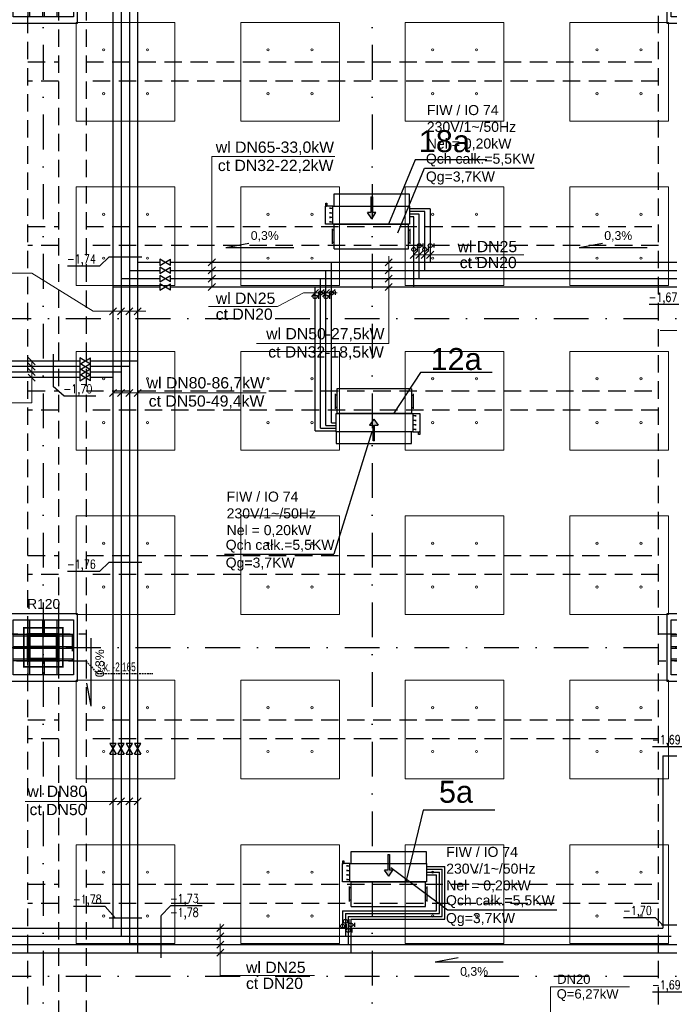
# Model space of a CAD drawing. Header units: centimetres. Extents: x -10729 to 23827, y -4437 to 19798.
# Tile 30 of 95: x 9817 to 11002, y 5549 to 7345. Entities that reach past the tile are written whole.
import ezdxf

# ---------------------------------------------------------------- set-up
doc = ezdxf.new("R2010")
doc.units = ezdxf.units.CM
for name, pattern in [('Kondygnacja  -0_5$0$HIDDEN', [9.525, 6.35, -3.175]), ('Kondygnacja  -0_5$0$HIDDEN2', [4.7625, 3.175, -1.5875]), ('Osie rzutów$0$DASHDOT2', [12.7, 6.35, -3.175, 0, -3.175])]:
    doc.linetypes.add(name, pattern=pattern)
for name, color, linetype in [('bgde_dodatki powykonawcze', 7, 'Continuous'), ('bgde_schem_opis', 2, 'Continuous'), ('KJP_ARMATURA', 2, 'Continuous'), ('KJP_CO_OPIS', 7, 'Continuous'), ('KJP_KK_OPISY MOCY klimakonwektorów', 7, 'Continuous'), ('Kondygnacja  -0_5$0$ARCH_INFO_ODPORNOŚĆ OGNIOWA', 8, 'Continuous'), ('Kondygnacja  -0_5$0$ARCH_KONSTR_POWYŻEJ RZUTU', 8, 'Kondygnacja  -0_5$0$HIDDEN'), ('Kondygnacja  -0_5$0$ARCH_KONSTR_POWYŻEJ RZUTU_IST', 8, 'Kondygnacja  -0_5$0$HIDDEN2'), ('Kondygnacja  -0_5$0$ARCH_KONSTRUKCJA_NIEWIDOCZNA', 8, 'Continuous'), ('Kondygnacja  -0_5$0$ARCH_OKŁADZINA', 8, 'Continuous'), ('Kondygnacja  -0_5$0$ARCH_SŁUPY', 8, 'Continuous'), ('Osie rzutów$0$ARCH_INFO_OSIE_IST', 8, 'Osie rzutów$0$DASHDOT2'), ('Osie rzutów$0$ARCH_INFO_OSIE_OPISY_IST', 8, 'Continuous')]:
    doc.layers.add(name, color=color, linetype=linetype)
for name, color, linetype, lineweight in [('bgde_opis ct 1', 7, 'Continuous', 20), ('bgde_rzędne wl ct', 7, 'Continuous', 25), ('bgde_urządzenia', 250, 'Continuous', 30), ('KJP_CT_kk_powrót', 250, '04_CT_KOMF_POW', 25), ('KJP_CT_kk_zasil', 250, '04_CT_KOMF_ZAS', 25), ('KJP_WL_kk zasil', 250, '04_WL_KOMF_ZAS', 25), ('KJP_WL_kk_powr', 250, '04_WL_KOMF_POW', 25), ('SU Lampy kwadratowe  -05$0$ARCH_SUFITY_PODWIESZANE', 8, 'Continuous', 9)]:
    doc.layers.add(name, color=color, linetype=linetype, lineweight=lineweight)
doc.styles.add('Arial', font='arial.ttf')
doc.styles.add('Kondygnacja  -0_5$0$Arial', font='arial.ttf')
doc.styles.add('Kondygnacja  -0_5$0$BIKTS', font='bikromsw.shx', dxfattribs={"width": 0.8})
doc.styles.add('st rom', font='Romans.shx', dxfattribs={"width": 0.8})
doc.linetypes.add('04_CT_KOMF_POW', pattern='A,100,-15,["CTKp",Standard,S=10,R=0,X=-10,Y=-5],-35', length=150)
doc.linetypes.add('04_CT_KOMF_ZAS', pattern='A,100,-15,["CTKz",Standard,S=10,R=0,X=-10,Y=-5],-35', length=150)
doc.linetypes.add('04_WL_KOMF_POW', pattern='A,100,-15,["WLKp",Standard,S=10,R=0,X=-10,Y=-5],-35', length=150)
doc.linetypes.add('04_WL_KOMF_ZAS', pattern='A,100,-15,["WLKz",Standard,S=10,R=0,X=-10,Y=-5],-35', length=150)
pattern_1 = [(45, (-1133.3117, -3177.9858), (-0.6735192, 0.6735192), [])]

# ---------------------------------------------------------------- blocks, each defined once
blk = doc.blocks.new('Osie rzutów')
at = {"layer": 'Osie rzutów$0$ARCH_INFO_OSIE_IST', "ltscale": 10}
for p, q in [((9860, 12510), (9860, 4623.26)), ((10460, 12510), (10460, 4623.26)), ((4436.04, 6800), (15156.54, 6800)), ((9860, 6170), (9860, 6230)), ((4436.04, 6200), (15156.54, 6200)), ((9890, 6200), (9830, 6200)), ((4436.04, 5600), (15156.54, 5600))]:
    blk.add_line(p, q, dxfattribs=at)
blk = doc.blocks.new('SU Lampy kwadratowe  -05$0$moduł sufitu')
at = {"layer": 'SU Lampy kwadratowe  -05$0$ARCH_SUFITY_PODWIESZANE'}
for points in [[(60, -60), (240, -60), (240, -240), (60, -240)], [(360, -60), (540, -60), (540, -240), (360, -240)], [(60, -360), (240, -360), (240, -540), (60, -540)], [(360, -360), (540, -360), (540, -540), (360, -540)]]:
    blk.add_lwpolyline(points, close=True, dxfattribs=at)
for centre in [(110, -110), (190, -110), (410, -110), (490, -110), (110, -190), (190, -190), (410, -190), (490, -190), (110, -410), (190, -410), (410, -410), (490, -410), (110, -490), (190, -490), (410, -490), (490, -490)]:
    blk.add_circle(centre, 2, dxfattribs=at)
blk = doc.blocks.new('SU Lampy kwadratowe  -05')
at = {"layer": 'SU Lampy kwadratowe  -05$0$ARCH_SUFITY_PODWIESZANE'}
for points in [[(10520, 6140), (10700, 6140), (10700, 5960), (10520, 5960)], [(10820, 6140), (11000, 6140), (11000, 5960), (10820, 5960)], [(10520, 5840), (10700, 5840), (10700, 5660), (10520, 5660)], [(10820, 5840), (11000, 5840), (11000, 5660), (10820, 5660)]]:
    blk.add_lwpolyline(points, close=True, dxfattribs=at)
for centre in [(10570, 6090), (10650, 6090), (10870, 6090), (10950, 6090), (10570, 6010), (10650, 6010), (10870, 6010), (10950, 6010), (10570, 5790), (10650, 5790), (10870, 5790), (10950, 5790), (10570, 5710), (10650, 5710), (10870, 5710), (10950, 5710)]:
    blk.add_circle(centre, 2, dxfattribs=at)
for p in [(9860, 7400), (10460, 7400), (9860, 6800), (10460, 6800), (9860, 6200)]:
    blk.add_blockref('SU Lampy kwadratowe  -05$0$moduł sufitu', p, dxfattribs=at)
blk = doc.blocks.new('Kondygnacja  -0_5$0$słup_kwadrat')
at = {"layer": 'Kondygnacja  -0_5$0$ARCH_SŁUPY', "lineweight": 40}
h = blk.add_hatch(dxfattribs=at)
h.set_pattern_fill('ANSI31', color=256, scale=0.3, style=0)
h.set_pattern_definition(pattern_1)
h.paths.add_polyline_path([(36, 34), (39, 34), (39, 84), (36, 84)])
h = blk.add_hatch(dxfattribs=at)
h.set_pattern_fill('ANSI31', color=256, scale=0.3, style=0)
h.set_pattern_definition(pattern_1)
h.paths.add_polyline_path([(89, 80), (89, 83), (39, 83), (39, 80)])
h = blk.add_hatch(dxfattribs=at)
h.set_pattern_fill('ANSI31', color=256, scale=0.3, style=0)
h.set_pattern_definition(pattern_1)
h.paths.add_polyline_path([(89, 34), (92, 34), (92, 84), (89, 84)])
h = blk.add_hatch(dxfattribs=at)
h.set_pattern_fill('ANSI31', color=256, scale=0.3, style=0)
h.set_pattern_definition(pattern_1)
h.paths.add_polyline_path([(89, 57.5), (89, 60.5), (39, 60.5), (39, 57.5)])
h = blk.add_hatch(dxfattribs=at)
h.set_pattern_fill('ANSI31', color=256, scale=0.3, style=0)
h.set_pattern_definition(pattern_1)
h.paths.add_polyline_path([(89, 35), (89, 38), (39, 38), (39, 35)])
at = {"layer": 'Kondygnacja  -0_5$0$ARCH_KONSTRUKCJA_NIEWIDOCZNA'}
blk.add_lwpolyline([(119, 109), (119, 9), (9, 9), (9, 109)], close=True, dxfattribs=at)
for points in [[(36, 109), (36, 84)], [(39, 109), (39, 84)], [(62.5, 109), (62.5, 83)], [(65.5, 109), (65.5, 83)], [(89, 109), (89, 84)], [(92, 109), (92, 84)], [(9, 83), (36, 83)], [(9, 80), (36, 80)], [(92, 83), (119, 83)], [(92, 80), (119, 80)], [(9, 60.5), (36, 60.5)], [(9, 57.5), (36, 57.5)], [(92, 60.5), (119, 60.5)], [(92, 57.5), (119, 57.5)], [(9, 38), (36, 38)], [(92, 38), (119, 38)], [(9, 35), (36, 35)], [(36, 34), (36, 9)], [(39, 34), (39, 9)], [(62.5, 35), (62.5, 9)], [(65.5, 35), (65.5, 9)], [(89, 34), (89, 9)], [(92, 35), (119, 35)], [(92, 34), (92, 9)]]:
    blk.add_lwpolyline(points, dxfattribs=at)
at = {"layer": 'Kondygnacja  -0_5$0$ARCH_OKŁADZINA'}
blk.add_lwpolyline([(2, 121), (126, 121), (126, -3), (2, -3)], close=True, dxfattribs=at)
at = {"layer": 'Kondygnacja  -0_5$0$ARCH_SŁUPY', "lineweight": 40}
for p, q in [((39, 60.5), (89, 60.5)), ((89, 57.5), (39, 57.5))]:
    blk.add_line(p, q, dxfattribs=at)
at = {"layer": 'Kondygnacja  -0_5$0$ARCH_SŁUPY', "lineweight": 50, "const_width": 3}
blk.add_lwpolyline([(28.5, 94.5), (99.5, 94.5), (99.5, 23.5), (28.5, 23.5)], close=True, dxfattribs=at)
at = {"layer": 'Kondygnacja  -0_5$0$ARCH_SŁUPY', "lineweight": 40}
for points in [[(36, 84), (39, 84), (39, 34), (36, 34)], [(89, 84), (92, 84), (92, 34), (89, 34)]]:
    blk.add_lwpolyline(points, close=True, dxfattribs=at)
for points in [[(89, 83), (39, 83)], [(39, 80), (89, 80)], [(89, 38), (39, 38)], [(39, 35), (89, 35)]]:
    blk.add_lwpolyline(points, dxfattribs=at)
blk = doc.blocks.new('Kondygnacja  -0_5$0$konstrukcja istniejąca -0.5')
at = {"layer": 'Kondygnacja  -0_5$0$ARCH_KONSTR_POWYŻEJ RZUTU_IST', "ltscale": 10}
for points in [[(9832, 6225), (9832, 7375)], [(9888, 7375), (9888, 6225)], [(9938, 7375), (9938, 6225)], [(10982, 6225), (10982, 7375)], [(9832, 7267.9), (9888, 7267.9)], [(9938, 7267.9), (10982, 7267.9)], [(9888, 7232.9), (9832, 7232.9)], [(10982, 7232.9), (9938, 7232.9)], [(9832, 6967.9), (9888, 6967.9)], [(9938, 6967.9), (10982, 6967.9)], [(9888, 6932.9), (9832, 6932.9)], [(10982, 6932.9), (9938, 6932.9)], [(9832, 6667.9), (9888, 6667.9)], [(9938, 6667.9), (10982, 6667.9)], [(9888, 6632.9), (9832, 6632.9)], [(10982, 6632.9), (9938, 6632.9)], [(9832, 6367.9), (9888, 6367.9)], [(9938, 6367.9), (10982, 6367.9)], [(9888, 6332.9), (9832, 6332.9)], [(10982, 6332.9), (9938, 6332.9)], [(9938, 6175), (9782, 6175), (9782, 6225), (9938, 6225), (9938, 6175)], [(11138, 6175), (10982, 6175), (10982, 6225), (11138, 6225), (11138, 6175)], [(9832, 5025), (9832, 6175)], [(9888, 6175), (9888, 5025)], [(9938, 6175), (9938, 5025)], [(10982, 5025), (10982, 6175)], [(9832, 6067.9), (9888, 6067.9)], [(9938, 6067.9), (10982, 6067.9)], [(9888, 6032.9), (9832, 6032.9)], [(10982, 6032.9), (9938, 6032.9)], [(9832, 5767.9), (9888, 5767.9)], [(9938, 5767.9), (10982, 5767.9)], [(9888, 5732.9), (9832, 5732.9)], [(10982, 5732.9), (9938, 5732.9)]]:
    blk.add_lwpolyline(points, dxfattribs=at)
at = {"layer": 'Kondygnacja  -0_5$0$ARCH_KONSTR_POWYŻEJ RZUTU_IST', "ltscale": 10, "elevation": 0}
blk.add_lwpolyline([(9913, 6225), (9913, 6175)], dxfattribs=at)
at = {"layer": 'Kondygnacja  -0_5$0$ARCH_KONSTR_POWYŻEJ RZUTU_IST'}
blk.add_lwpolyline([(9938, 6175), (9958.7, 6152.5), (10059.8, 6152.5)], dxfattribs=at)
at = {"layer": 'Kondygnacja  -0_5$0$ARCH_KONSTR_POWYŻEJ RZUTU_IST', "style": 'Kondygnacja  -0_5$0$BIKTS', "width": 0.7}
blk.add_text('s.k. -2,165', height=16, dxfattribs=at).set_placement((9958.7, 6156.5))

msp = doc.modelspace()

# ---------------------------------------------------------------- hatches: boundary and pattern name
at = {"layer": 'bgde_urządzenia'}
h = msp.add_hatch(color=256, dxfattribs=at)
h.paths.add_polyline_path([(10457.442, 7005.111), (10460.442, 7005.111), (10460.442, 6993.445), (10466.632, 6993.445), (10458.942, 6982.018), (10451.252, 6993.445), (10457.442, 6993.445)])
h.paths.add_polyline_path([(10457.442, 7021.779), (10460.442, 7021.779), (10460.442, 7005.111), (10457.442, 7005.111)])
h = msp.add_hatch(color=256, dxfattribs=at)
h.paths.add_polyline_path([(10464.358, 6593.417), (10461.358, 6593.417), (10461.358, 6605.083), (10455.168, 6605.083), (10462.858, 6616.511), (10470.548, 6605.083), (10464.358, 6605.083)])
h.paths.add_polyline_path([(10464.358, 6576.75), (10461.358, 6576.75), (10461.358, 6593.417), (10464.358, 6593.417)])
h = msp.add_hatch(color=256, dxfattribs=at)
h.paths.add_polyline_path([(10488.429, 5805.539), (10491.429, 5805.539), (10491.429, 5793.873), (10497.619, 5793.873), (10489.929, 5782.445), (10482.239, 5793.873), (10488.429, 5793.873)])
h.paths.add_polyline_path([(10488.429, 5822.206), (10491.429, 5822.206), (10491.429, 5805.539), (10488.429, 5805.539)])

# ---------------------------------------------------------------- linework, layer by layer
at = {"layer": 'bgde_dodatki powykonawcze'}
for p, q in [((10549.262, 6932.872), (10552.694, 6932.872)), ((10552.694, 6929.213), (10552.694, 6936.531)), ((10569.262, 6932.895), (10572.694, 6932.895)), ((10572.694, 6929.236), (10572.694, 6936.554)), ((10539.27, 6925.882), (10542.702, 6925.882)), ((10542.702, 6922.223), (10542.702, 6929.541)), ((10559.27, 6925.905), (10562.702, 6925.905)), ((10562.702, 6922.246), (10562.702, 6929.564)), ((10362.647, 6835.794), (10362.647, 6843.112)), ((10369.207, 6846.443), (10372.639, 6846.443)), ((10372.639, 6842.784), (10372.639, 6850.102)), ((10382.647, 6835.816), (10382.647, 6843.134)), ((10389.207, 6846.465), (10392.639, 6846.465)), ((10392.639, 6842.806), (10392.639, 6850.124)), ((10359.215, 6839.453), (10362.647, 6839.453)), ((10379.215, 6839.475), (10382.647, 6839.475)), ((10413.044, 5687.864), (10413.044, 5695.182)), ((10414.612, 5700.368), (10418.044, 5700.368)), ((10418.044, 5696.709), (10418.044, 5704.027)), ((10424.612, 5693.748), (10428.044, 5693.748)), ((10428.044, 5690.089), (10428.044, 5697.407)), ((10409.612, 5691.523), (10413.044, 5691.523)), ((10419.612, 5683.667), (10423.044, 5683.667)), ((10423.044, 5680.008), (10423.044, 5687.326))]:
    msp.add_line(p, q, dxfattribs=at)
for centre in [(10545.662, 6932.872), (10565.662, 6932.895), (10535.67, 6925.882), (10555.67, 6925.905), (10355.615, 6839.453), (10365.607, 6846.443), (10375.615, 6839.475), (10385.607, 6846.465), (10406.012, 5691.523), (10411.012, 5700.368), (10421.012, 5693.748), (10416.012, 5683.667)]:
    msp.add_circle(centre, 3.6, dxfattribs=at)
at = {"layer": 'bgde_opis ct 1'}
for p, q in [((10391.78, 7095.51), (10167.392, 7095.51)), ((10167.392, 6857.616), (10167.392, 7095.51)), ((10542.106, 6922.548), (10529.218, 6909.66)), ((10736.242, 6916.104), (10535.662, 6916.104)), ((10552.106, 6922.548), (10539.218, 6909.66)), ((10562.106, 6922.548), (10549.218, 6909.66)), ((10572.084, 6922.548), (10559.196, 6909.66)), ((10173.836, 6909.059), (10160.948, 6896.172)), ((10496.518, 6909.059), (10483.63, 6896.172)), ((10490.074, 6857.616), (10490.074, 6913.463)), ((9838.989, 6882.53), (9558.604, 6882.53)), ((9838.989, 6882.53), (9951.023, 6813.134)), ((10173.836, 6894.059), (10160.948, 6881.172)), ((10173.836, 6879.059), (10160.948, 6866.172)), ((10496.518, 6894.059), (10483.63, 6881.172)), ((10496.518, 6879.059), (10483.63, 6866.172)), ((10173.836, 6864.059), (10160.948, 6851.172)), ((10496.518, 6864.059), (10483.63, 6851.172)), ((10287.238, 6821.801), (10334.822, 6846.465)), ((10334.822, 6846.465), (10395.811, 6846.465)), ((10362.051, 6852.909), (10349.163, 6840.021)), ((10372.051, 6852.909), (10359.163, 6840.021)), ((10382.051, 6852.909), (10369.163, 6840.021)), ((10392.051, 6852.909), (10379.163, 6840.021)), ((10490.074, 6754.363), (10490.074, 6857.616)), ((9951.023, 6813.134), (10047.1, 6813.134)), ((9993.446, 6819.578), (9980.558, 6806.69)), ((10008.446, 6819.578), (9995.558, 6806.69)), ((10023.166, 6819.578), (10010.278, 6806.69)), ((10038.446, 6819.578), (10025.558, 6806.69)), ((10161.412, 6821.801), (10287.238, 6821.801)), ((11265.153, 6778.113), (10984.768, 6778.112)), ((10490.074, 6754.363), (10248.693, 6754.363)), ((9832.545, 6728.58), (9845.433, 6715.692)), ((9832.545, 6718.58), (9845.433, 6705.692)), ((9838.989, 6646.012), (9838.989, 6722.136)), ((9832.545, 6708.58), (9845.433, 6695.692)), ((9832.545, 6698.58), (9845.433, 6685.692)), ((9993.446, 6670.559), (9980.558, 6657.671)), ((10266.353, 6664.115), (9987.002, 6664.115)), ((10008.446, 6670.559), (9995.558, 6657.671)), ((10023.446, 6670.559), (10010.558, 6657.671)), ((10038.446, 6670.559), (10025.558, 6657.671)), ((9838.989, 6646.012), (9689.089, 6646.012)), ((10032.002, 5918.988), (9827.033, 5918.988)), ((9993.446, 5925.432), (9980.558, 5912.544)), ((10008.446, 5925.432), (9995.558, 5912.544)), ((10023.446, 5925.432), (10010.558, 5912.544)), ((10038.446, 5925.432), (10025.558, 5912.544)), ((10189.334, 5694.396), (10176.446, 5681.508)), ((10182.89, 5601.215), (10182.89, 5695.643)), ((10189.334, 5679.396), (10176.446, 5666.508)), ((10189.334, 5664.396), (10176.446, 5651.508)), ((10189.334, 5649.396), (10176.446, 5636.508)), ((10182.89, 5601.215), (10354.934, 5601.215))]:
    msp.add_line(p, q, dxfattribs=at)
at = {"layer": 'bgde_rzędne wl ct'}
for p, q in [((10192.923, 6929.44), (10234.909, 6937.345)), ((10837.594, 6929.44), (10879.581, 6937.345)), ((10192.923, 6929.44), (10316.913, 6929.44)), ((10837.594, 6929.44), (10961.584, 6929.44)), ((9962.317, 6895.261), (9980.108, 6912.407)), ((9980.108, 6912.407), (10039.593, 6912.407)), ((9962.317, 6895.261), (9904.448, 6895.261)), ((11022.984, 6825.359), (10965.115, 6825.359)), ((9878.293, 6735.08), (9878.293, 6675.595)), ((9898.007, 6658.449), (9878.293, 6675.595)), ((9955.877, 6658.449), (9898.007, 6658.449)), ((9962.317, 6338.547), (9980.108, 6355.693)), ((9980.108, 6355.693), (10039.593, 6355.693)), ((9962.317, 6338.547), (9904.448, 6338.547)), ((9947.227, 6092.903), (9947.227, 6216.893)), ((9947.227, 6092.903), (9939.322, 6134.89)), ((11029.148, 6018.372), (10971.279, 6018.372)), ((9973.09, 5727.369), (9915.22, 5727.369)), ((9973.09, 5727.369), (9990.881, 5706.431)), ((10074.233, 5710.03), (10092.024, 5728.807)), ((10149.893, 5728.807), (10092.024, 5728.807)), ((9980.108, 5706.431), (10039.593, 5706.431)), ((10074.165, 5709.958), (10074.233, 5633.859)), ((10976.327, 5706.819), (10918.458, 5706.819)), ((10989.073, 5694.073), (10976.327, 5706.819)), ((10987.371, 5694.073), (11038.694, 5694.073)), ((10574.761, 5626.604), (10616.748, 5634.508)), ((10574.761, 5626.604), (10698.751, 5626.604)), ((11029.148, 5571.177), (10971.279, 5571.177))]:
    msp.add_line(p, q, dxfattribs=at)
at = {"layer": 'bgde_schem_opis'}
for p, q in [((10538.267, 7089.203, -231.264), (10489.621, 6972.111, 112.268)), ((10669.202, 7089.203, -231.264), (10538.267, 7089.203, -231.264)), ((10547.972, 6701.511, -210.214), (10499.327, 6627.514, 112.268)), ((10678.907, 6701.511, -210.214), (10547.972, 6701.511, -210.214)), ((10552.717, 5903.11, 66.718), (10521.431, 5772.539, 127.419)), ((10683.652, 5903.11, 66.718), (10552.717, 5903.11, 66.718))]:
    msp.add_line(p, q, dxfattribs=at)
at = {"layer": 'bgde_urządzenia'}
for p, q in [((10390.042, 7026.611), (10390.042, 7005.111)), ((10527.842, 7026.611), (10390.042, 7026.611)), ((10527.842, 7005.111), (10527.842, 7026.611)), ((10387.842, 7005.111), (10374.842, 7005.111)), ((10374.842, 6972.111), (10374.842, 7005.111)), ((10374.842, 7005.111), (10376.342, 7005.111)), ((10375.342, 7005.111), (10375.342, 7010.111)), ((10375.342, 7010.111), (10377.342, 7010.111)), ((10377.342, 7010.111), (10377.342, 7005.111)), ((10387.842, 6972.111), (10387.842, 7005.111)), ((10387.842, 7005.111), (10390.042, 7005.111)), ((10390.042, 7005.111), (10527.842, 7005.111)), ((10457.442, 7021.779), (10457.442, 6993.445)), ((10457.442, 7021.779), (10460.442, 7021.779)), ((10460.442, 7021.779), (10460.442, 6993.445)), ((10527.842, 7005.111), (10527.842, 6972.111)), ((10382.642, 7002.236), (10382.642, 6999.736)), ((10382.642, 7000.986), (10387.842, 7000.986)), ((10382.642, 6993.986), (10382.642, 6991.486)), ((10382.642, 6992.736), (10387.842, 6992.736)), ((10458.942, 6982.018), (10451.252, 6993.445)), ((10457.442, 6993.445), (10451.252, 6993.445)), ((10458.942, 6982.018), (10466.632, 6993.445)), ((10466.632, 6993.445), (10460.442, 6993.445)), ((10387.842, 6972.111), (10374.842, 6972.111)), ((10382.642, 6985.736), (10382.642, 6983.236)), ((10382.642, 6984.486), (10387.842, 6984.486)), ((10382.642, 6977.486), (10382.642, 6974.986)), ((10382.642, 6976.236), (10387.842, 6976.236)), ((10527.842, 6972.111), (10387.842, 6972.111)), ((10390.342, 6927.111), (10390.342, 6972.111)), ((10390.342, 6972.111), (10526.342, 6972.111)), ((10526.342, 6927.111), (10526.342, 6972.111)), ((10387.342, 6935.861), (10387.342, 6963.361)), ((10390.342, 6960.861), (10387.342, 6960.861)), ((10526.342, 6960.861), (10529.342, 6960.861)), ((10529.342, 6935.861), (10529.342, 6963.361)), ((10390.342, 6938.361), (10387.342, 6938.361)), ((10526.342, 6938.361), (10529.342, 6938.361)), ((10390.342, 6927.111), (10526.342, 6927.111)), ((10395.458, 6671.417), (10395.458, 6626.417)), ((10531.458, 6671.417), (10395.458, 6671.417)), ((10531.458, 6671.417), (10531.458, 6626.417)), ((10392.458, 6662.667), (10392.458, 6635.167)), ((10395.458, 6660.167), (10392.458, 6660.167)), ((10531.458, 6660.167), (10534.458, 6660.167)), ((10534.458, 6662.667), (10534.458, 6635.167)), ((10395.458, 6637.667), (10392.458, 6637.667)), ((10531.458, 6637.667), (10534.458, 6637.667)), ((10393.958, 6593.417), (10393.958, 6626.417)), ((10393.958, 6626.417), (10533.958, 6626.417)), ((10531.458, 6626.417), (10395.458, 6626.417)), ((10462.858, 6616.511), (10455.168, 6605.083)), ((10462.858, 6616.511), (10470.548, 6605.083)), ((10533.958, 6626.417), (10533.958, 6593.417)), ((10533.958, 6626.417), (10546.958, 6626.417)), ((10539.158, 6622.292), (10533.958, 6622.292)), ((10539.158, 6614.042), (10533.958, 6614.042)), ((10539.158, 6621.042), (10539.158, 6623.542)), ((10539.158, 6612.792), (10539.158, 6615.292)), ((10546.958, 6626.417), (10546.958, 6593.417)), ((10531.758, 6593.417), (10393.958, 6593.417)), ((10393.958, 6593.417), (10393.958, 6571.917)), ((10455.168, 6605.083), (10461.358, 6605.083)), ((10461.358, 6576.75), (10461.358, 6605.083)), ((10464.358, 6576.75), (10464.358, 6605.083)), ((10464.358, 6605.083), (10470.548, 6605.083)), ((10531.758, 6571.917), (10531.758, 6593.417)), ((10533.958, 6593.417), (10531.758, 6593.417)), ((10539.158, 6605.792), (10533.958, 6605.792)), ((10539.158, 6597.542), (10533.958, 6597.542)), ((10533.958, 6593.417), (10546.958, 6593.417)), ((10539.158, 6604.542), (10539.158, 6607.042)), ((10539.158, 6596.292), (10539.158, 6598.792)), ((10544.458, 6588.417), (10544.458, 6593.417)), ((10546.958, 6593.417), (10545.458, 6593.417)), ((10546.458, 6593.417), (10546.458, 6588.417)), ((10464.358, 6576.75), (10461.358, 6576.75)), ((10546.458, 6588.417), (10544.458, 6588.417)), ((10393.958, 6571.917), (10531.758, 6571.917)), ((10421.029, 5827.039), (10421.029, 5805.539)), ((10558.829, 5827.039), (10421.029, 5827.039)), ((10488.429, 5822.206), (10488.429, 5793.873)), ((10488.429, 5822.206), (10491.429, 5822.206)), ((10491.429, 5822.206), (10491.429, 5793.873)), ((10558.829, 5805.539), (10558.829, 5827.039)), ((10418.829, 5805.539), (10405.829, 5805.539)), ((10405.829, 5772.539), (10405.829, 5805.539)), ((10405.829, 5805.539), (10407.329, 5805.539)), ((10406.329, 5805.539), (10406.329, 5810.539)), ((10406.329, 5810.539), (10408.329, 5810.539)), ((10408.329, 5810.539), (10408.329, 5805.539)), ((10413.63, 5802.664), (10413.63, 5800.164)), ((10413.63, 5801.414), (10418.829, 5801.414)), ((10418.829, 5772.539), (10418.829, 5805.539)), ((10418.829, 5805.539), (10421.029, 5805.539)), ((10421.029, 5805.539), (10558.829, 5805.539)), ((10558.829, 5805.539), (10558.829, 5772.539)), ((10413.63, 5794.414), (10413.63, 5791.914)), ((10413.63, 5793.164), (10418.829, 5793.164)), ((10413.63, 5786.164), (10413.63, 5783.664)), ((10413.63, 5784.914), (10418.829, 5784.914)), ((10489.929, 5782.445), (10482.239, 5793.873)), ((10488.429, 5793.873), (10482.239, 5793.873)), ((10489.929, 5782.445), (10497.619, 5793.873)), ((10497.619, 5793.873), (10491.429, 5793.873)), ((10418.829, 5772.539), (10405.829, 5772.539)), ((10413.63, 5777.914), (10413.63, 5775.414)), ((10413.63, 5776.664), (10418.829, 5776.664)), ((10558.829, 5772.539), (10418.829, 5772.539)), ((10421.329, 5727.539), (10421.329, 5772.539)), ((10421.329, 5772.539), (10557.329, 5772.539)), ((10557.329, 5727.539), (10557.329, 5772.539)), ((10418.329, 5736.289), (10418.329, 5763.789)), ((10421.329, 5761.289), (10418.329, 5761.289)), ((10557.329, 5761.289), (10560.329, 5761.289)), ((10560.329, 5736.289), (10560.329, 5763.789)), ((10421.329, 5738.789), (10418.329, 5738.789)), ((10557.329, 5738.789), (10560.329, 5738.789)), ((10421.329, 5727.539), (10557.329, 5727.539))]:
    msp.add_line(p, q, dxfattribs=at)
at = {"layer": 'KJP_ARMATURA', "ltscale": 2}
for p, q in [((10091.822, 6896.857), (10072.37, 6908.375)), ((10072.37, 6896.857), (10091.822, 6908.375)), ((10091.822, 6881.857), (10072.37, 6893.375)), ((10072.37, 6881.857), (10091.822, 6893.375)), ((10091.822, 6866.857), (10072.37, 6878.375)), ((10072.37, 6866.857), (10091.822, 6878.375)), ((10091.822, 6851.857), (10072.37, 6863.375)), ((10072.37, 6851.857), (10091.822, 6863.375)), ((9946.235, 6716.377), (9926.783, 6727.895)), ((9926.783, 6716.377), (9946.235, 6727.895)), ((9946.235, 6706.377), (9926.783, 6717.895)), ((9926.783, 6706.377), (9946.235, 6717.895)), ((9946.235, 6696.377), (9926.783, 6707.895)), ((9926.783, 6696.377), (9946.235, 6707.895)), ((9946.235, 6686.377), (9926.783, 6697.895)), ((9926.783, 6686.377), (9946.235, 6697.895)), ((9981.243, 6005), (9992.761, 6024.452)), ((9981.243, 6024.452), (9992.761, 6005)), ((9996.243, 6005), (10007.761, 6024.452)), ((9996.243, 6024.452), (10007.761, 6005)), ((10011.243, 6005), (10022.761, 6024.452)), ((10011.243, 6024.452), (10022.761, 6005)), ((10026.243, 6005), (10037.761, 6024.452)), ((10026.243, 6024.452), (10037.761, 6005))]:
    msp.add_line(p, q, dxfattribs=at)
at = {"layer": 'KJP_ARMATURA', "elevation": -300}
for points in [[(10072.37, 6908.375), (10072.37, 6896.857)], [(10091.822, 6896.857), (10091.822, 6896.857), (10091.822, 6908.375)], [(10072.37, 6893.375), (10072.37, 6881.857)], [(10091.822, 6881.857), (10091.822, 6881.857), (10091.822, 6893.375)], [(10072.37, 6878.375), (10072.37, 6866.857)], [(10072.37, 6863.375), (10072.37, 6851.857)], [(10091.822, 6866.857), (10091.822, 6866.857), (10091.822, 6878.375)], [(10091.822, 6851.857), (10091.822, 6851.857), (10091.822, 6863.375)]]:
    msp.add_lwpolyline(points, dxfattribs=at)
at = {"layer": 'KJP_ARMATURA'}
for points in [[(9926.783, 6727.895), (9926.783, 6716.377)], [(9926.783, 6717.895), (9926.783, 6706.377)], [(9946.235, 6716.377), (9946.235, 6716.377), (9946.235, 6727.895)], [(9946.235, 6706.377), (9946.235, 6706.377), (9946.235, 6717.895)], [(9926.783, 6707.895), (9926.783, 6696.377)], [(9946.235, 6696.377), (9946.235, 6696.377), (9946.235, 6707.895)], [(9926.783, 6697.895), (9926.783, 6686.377)], [(9946.235, 6686.377), (9946.235, 6686.377), (9946.235, 6697.895)], [(9992.761, 6024.452), (9981.243, 6024.452)], [(10007.761, 6024.452), (9996.243, 6024.452)], [(10022.761, 6024.452), (10011.243, 6024.452)], [(10037.761, 6024.452), (10026.243, 6024.452)], [(9981.243, 6005), (9981.243, 6005), (9992.761, 6005)], [(9996.243, 6005), (9996.243, 6005), (10007.761, 6005)], [(10011.243, 6005), (10011.243, 6005), (10022.761, 6005)], [(10026.243, 6005), (10026.243, 6005), (10037.761, 6005)]]:
    msp.add_lwpolyline(points, dxfattribs=at)
at = {"layer": 'KJP_CO_OPIS', "lineweight": 0}
for p, q in [((10785.115, 5580.809), (10929.138, 5580.809)), ((10785.115, 5521.578), (10785.115, 5580.809))]:
    msp.add_line(p, q, dxfattribs=at)
at = {"layer": 'KJP_CT_kk_powrót'}
for p, q in [((10017.002, 7634.032), (10017.002, 5657.952)), ((10555.662, 6995.284), (10527.842, 6995.284)), ((10555.662, 6887.616), (10555.662, 6995.284)), ((10017.002, 6887.616), (10072.37, 6887.616)), ((10091.822, 6887.616), (12952.627, 6887.616)), ((10375.607, 6604.917), (10375.607, 6887.616)), ((9926.783, 6712.136), (8448.392, 6712.136)), ((10017.002, 6712.136), (9946.235, 6712.136)), ((10375.607, 6604.917), (10393.958, 6604.917)), ((10558.829, 5795.24), (10587.312, 5795.24)), ((10587.312, 5709.382), (10587.312, 5795.24)), ((10416.012, 5709.382), (10587.312, 5709.382)), ((10416.012, 5709.382), (10416.012, 5657.952)), ((6523.315, 5657.952), (10017.002, 5657.952)), ((10017.002, 5657.952), (11020.124, 5657.952))]:
    msp.add_line(p, q, dxfattribs=at)
at = {"layer": 'KJP_CT_kk_zasil'}
for p, q in [((10032.002, 7644.032), (10032.002, 5642.952)), ((10565.662, 7000.284), (10527.842, 7000.284)), ((10565.662, 7000.284), (10565.662, 6902.616)), ((10032.002, 6902.616), (10072.37, 6902.616)), ((10091.822, 6902.616), (12962.627, 6902.616)), ((10385.607, 6609.917), (10385.607, 6902.616)), ((9926.783, 6722.136), (8438.392, 6722.136)), ((10032.002, 6722.136), (9946.235, 6722.136)), ((10385.607, 6609.917), (10393.958, 6609.917)), ((10558.829, 5800.24), (10592.312, 5800.24)), ((10592.312, 5704.382), (10592.312, 5800.24)), ((10421.012, 5704.382), (10592.312, 5704.382)), ((10421.012, 5704.382), (10421.012, 5642.952)), ((6508.315, 5642.952), (10032.002, 5642.952)), ((10032.002, 5642.952), (11035.124, 5642.952))]:
    msp.add_line(p, q, dxfattribs=at)
at = {"layer": 'KJP_KK_OPISY MOCY klimakonwektorów'}
for p, q in [((10506.519, 6956.348), (10555.334, 7074.287)), ((10555.334, 7074.287), (10755.222, 7074.287)), ((10459.077, 6593.503), (10390.16, 6369.984)), ((10190.273, 6369.984), (10390.16, 6369.984)), ((10493.922, 5798.182), (10596.904, 5721.103)), ((10596.904, 5721.103), (10796.792, 5721.103))]:
    msp.add_line(p, q, dxfattribs=at)
at = {"layer": 'KJP_WL_kk zasil'}
for p, q in [((10002.002, 7624.032), (10002.002, 5672.952)), ((10545.662, 6990.284), (10527.842, 6990.284)), ((10545.662, 6872.616), (10545.662, 6990.284)), ((10002.002, 6872.616), (10072.37, 6872.616)), ((10091.822, 6872.616), (12942.627, 6872.616)), ((10365.607, 6599.917), (10365.607, 6872.404)), ((9926.783, 6702.136), (8458.392, 6702.136)), ((10002.002, 6702.136), (9946.235, 6702.136)), ((10365.607, 6599.917), (10393.958, 6599.917)), ((10558.829, 5790.24), (10582.312, 5790.24)), ((10582.312, 5714.382), (10582.312, 5790.24)), ((10411.012, 5714.382), (10582.312, 5714.382)), ((10411.012, 5714.382), (10411.012, 5672.952)), ((6538.315, 5672.952), (10002.002, 5672.952)), ((10002.002, 5672.952), (11005.124, 5672.952))]:
    msp.add_line(p, q, dxfattribs=at)
at = {"layer": 'KJP_WL_kk_powr'}
for p, q in [((9987.002, 7614.032), (9987.002, 5687.952)), ((10535.662, 6985.284), (10527.842, 6985.284)), ((10535.662, 6857.616), (10535.662, 6985.284)), ((9987.002, 6857.616), (10072.37, 6857.616)), ((10091.822, 6857.616), (12932.627, 6857.616)), ((10355.607, 6594.917), (10355.607, 6857.616)), ((9926.783, 6692.136), (8468.392, 6692.136)), ((9987.002, 6692.136), (9946.235, 6692.136)), ((10355.607, 6594.917), (10393.958, 6594.917)), ((10990.124, 6002.164), (12407.79, 6002.164)), ((10990.124, 6002.164), (10990.124, 5687.952)), ((10558.829, 5785.24), (10577.312, 5785.24)), ((10577.312, 5719.382), (10577.312, 5785.24)), ((10406.012, 5719.382), (10577.312, 5719.382)), ((10406.012, 5719.382), (10406.012, 5687.952)), ((6553.315, 5687.952), (9987.002, 5687.952)), ((9987.002, 5687.952), (10990.124, 5687.952))]:
    msp.add_line(p, q, dxfattribs=at)

# ---------------------------------------------------------------- block references
at = {"layer": 'Kondygnacja  -0_5$0$ARCH_KONSTR_POWYŻEJ RZUTU'}
msp.add_blockref('Kondygnacja  -0_5$0$konstrukcja istniejąca -0.5', (0, 0), dxfattribs=at)
at = {"layer": 'Kondygnacja  -0_5$0$ARCH_SŁUPY'}
for p in [(9796, 7341), (10996, 7341), (9796, 6141), (10996, 6141)]:
    msp.add_blockref('Kondygnacja  -0_5$0$słup_kwadrat', p, dxfattribs=at)
at = {"layer": 'Osie rzutów$0$ARCH_INFO_OSIE_OPISY_IST'}
msp.add_blockref('Osie rzutów', (0, 0), dxfattribs=at)
at = {"layer": 'SU Lampy kwadratowe  -05$0$ARCH_SUFITY_PODWIESZANE'}
msp.add_blockref('SU Lampy kwadratowe  -05', (0, 0), dxfattribs=at)

# ---------------------------------------------------------------- texts
at = {"layer": 'bgde_opis ct 1', "color": 2, "style": 'Arial'}
for s, height, p in [('wl DN65-33,0kW', 20.58297, (10174.625, 7102.165, -23509.109)), ('ct DN32-22,2kW', 20.58297, (10178.344, 7068.922, -23509.109)), ('wl DN25', 20.583, (10615.524, 6920.925, 4091.218)), ('ct DN20', 20.583, (10619.498, 6891.813, 4091.218)), ('wl DN50-27,5kW', 20.58297, (10266.558, 6761.884, -23509.109)), ('ct DN32-18,5kW', 20.58297, (10270.276, 6728.641, -23509.109)), ('wl DN80-86,7kW', 20.58297, (10048.614, 6672.364, -23509.109)), ('ct DN50-49,4kW', 20.58297, (10052.333, 6639.12, -23509.109)), ('wl DN80', 20.583, (9831.195, 5927.236, -23509.109)), ('ct DN50', 20.583, (9834.913, 5893.993, -23509.109))]:
    msp.add_text(s, height=height, dxfattribs=at).set_placement(p)
for s, p in [('wl DN25', (10174.54, 6826.622, 1634.188)), ('ct DN20', (10174.54, 6797.51, 1634.188)), ('wl DN25', (10229.735, 5606.036, -14715.442)), ('ct DN20', (10229.735, 5576.924, -14715.442))]:
    msp.add_text(s, height=20.583, rotation=360, dxfattribs=at).set_placement(p)
at = {"layer": 'bgde_rzędne wl ct', "char_height": 16, "attachment_point": 1}
for s, insert, width, style in [('0,3%', (10238.435, 6959.251, 3032.55), 531.5734, 'Arial'), ('0,3%', (10883.107, 6959.251, 3032.55), 531.5734, 'Arial'), ('-1,74', (9903.18, 6916.514, -235.622), 70.70316, 'st rom'), ('-1,67', (10963.848, 6846.613, 364.378), 70.70316, 'st rom'), ('-1,70', (9896.74, 6679.702, 364.378), 70.70316, 'st rom'), ('-1,76', (9903.18, 6359.801, 64.378), 70.70316, 'st rom'), ('-1,69', (10970.011, 6039.625, 600), 70.70316, 'st rom'), ('-1,78', (9913.953, 5748.622, 123.721), 70.70316, 'st rom'), ('-1,73', (10090.757, 5750.06), 70.70316, 'st rom'), ('-1,78', (10090.757, 5724.649), 70.70316, 'st rom'), ('-1,70', (10917.19, 5728.072, 300), 70.70316, 'st rom'), ('0,3%', (10620.274, 5616.966, 3032.55), 531.5734, 'Arial'), ('-1,69', (10970.011, 5592.43, 600), 70.70316, 'st rom')]:
    msp.add_mtext(s, dxfattribs=dict(at, insert=insert, width=width, style=style))
at = {"layer": 'bgde_rzędne wl ct', "insert": (9954.934, 6145.497, 2808.826), "char_height": 16, "width": 531.5734, "attachment_point": 1, "rotation": 90, "style": 'Arial'}
msp.add_mtext('0,3%', dxfattribs=at)
at = {"layer": 'bgde_schem_opis', "char_height": 40, "width": 72.77772, "attachment_point": 1, "style": 'Arial'}
for s, insert in [('18a', (10544.86, 7143.364, -402.214)), ('12a', (10566.305, 6746.042, 66.718)), ('5a', (10581.627, 5956.58, -64.581))]:
    msp.add_mtext(s, dxfattribs=dict(at, insert=insert))
at = {"layer": 'KJP_CO_OPIS', "lineweight": 0, "ltscale": 0.5, "char_height": 17.01, "width": 471.22116, "attachment_point": 1, "style": 'Arial'}
for s, insert in [('DN20', (10797.12, 5603.224, 3206.355)), ('Q=6,27kW', (10796.309, 5576.489, 3206.355))]:
    msp.add_mtext(s, dxfattribs=dict(at, insert=insert))
at = {"layer": 'KJP_KK_OPISY MOCY klimakonwektorów', "char_height": 18.326, "width": 421.7149, "attachment_point": 1, "style": 'Arial'}
for s, insert in [('FIW / IO 74\\P230V/1~/50Hz\\PNel = 0,20kW', (10559.497, 7189.302, 2308.732)), ('Qch całk.=5,5KW', (10557.722, 7100.569, 2308.732)), ('Qg=3,7KW', (10557.722, 7068.09, 2308.732)), ('FIW / IO 74\\P230V/1~/50Hz\\PNel = 0,20kW', (10194.418, 6484.185, 2308.732)), ('Qch całk.=5,5KW', (10192.661, 6396.266, 2308.732)), ('Qg=3,7KW', (10192.661, 6363.787, 2308.732)), ('FIW / IO 74\\P230V/1~/50Hz\\PNel = 0,20kW', (10594.838, 5836.135, -181)), ('Qch całk.=5,5KW', (10594.415, 5747.853, -181)), ('Qg=3,7KW', (10594.415, 5715.374, -181))]:
    msp.add_mtext(s, dxfattribs=dict(at, insert=insert))
at = {"layer": 'Kondygnacja  -0_5$0$ARCH_INFO_ODPORNOŚĆ OGNIOWA', "insert": (9860.71, 6294.184), "char_height": 18, "width": 53.33252, "attachment_point": 5, "style": 'Kondygnacja  -0_5$0$Arial'}
msp.add_mtext('\\PR120', dxfattribs=at)

doc.saveas('drawing.dxf')
